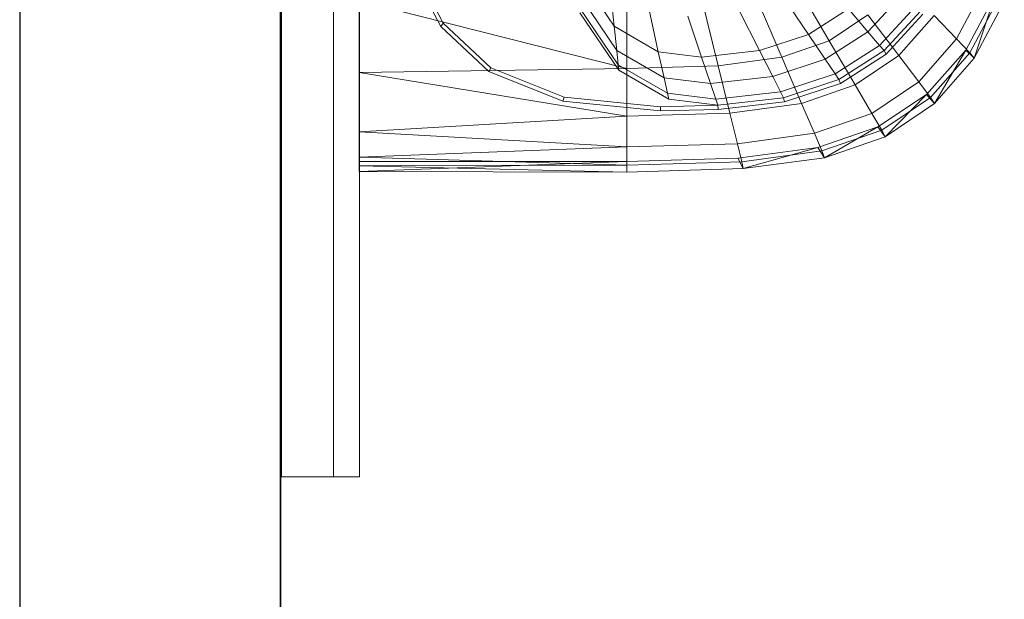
# Model space of a CAD drawing. Header units: metres. Extents: x 391.1 to 427.5, y 12.7 to 28.4.
# Tile 37 of 57: x 404.337 to 404.714, y 26.944 to 27.166. Entities that reach past the tile are written whole.
import ezdxf

# ---------------------------------------------------------------- set-up
doc = ezdxf.new("R2010")
doc.units = ezdxf.units.M
doc.layers.add('01_SUELOS', color=7, linetype='Continuous', lineweight=25, true_color=0x007f00)
for name, color, linetype, lineweight in [('02_MOBILIARIO', 7, 'Continuous', 18), ('A-DETL-____-MBND', 7, 'Continuous', 18), ('A-GENM-____-OTLN', 7, 'Continuous', 18), ('A-WALL-____-MCUT', 7, 'Continuous', 25), ('A-WALL-____-OTLN', 7, 'Continuous', 25)]:
    doc.layers.add(name, color=color, linetype=linetype, lineweight=lineweight)

# ---------------------------------------------------------------- blocks, each defined once
blk = doc.blocks.new('Family - Envans P1-154705-04_ELEC_P1')
at = {"layer": 'A-WALL-____-MCUT', "color": 253, "true_color": 0xaaaaaa}
for p, q in [((4.55879, 0.1), (0, 0.1)), ((0, 0), (4.55879, 0))]:
    blk.add_line(p, q, dxfattribs=at)
at = {"layer": 'A-WALL-____-OTLN', "color": 253, "true_color": 0xaaaaaa}
for p, q in [((4.55879, 0.1), (0, 0.1)), ((0, 0), (4.55879, 0))]:
    blk.add_line(p, q, dxfattribs=at)
at = {"layer": 'A-WALL-____-OTLN', "color": 253, "lineweight": 18, "true_color": 0xaaaaaa}
blk.add_line((0, 0), (4.55879, 0), dxfattribs=at)
blk = doc.blocks.new('Family - LONDR55-XX_ZZ-ARQ-CAA-M3D-Londres55-154745-04_ELEC_P1')
at = {"layer": '01_SUELOS', "color": 9, "true_color": 0xaad4aa}
for p, q in [((0, 2.1), (0, 0)), ((0, 0), (0, 2.1))]:
    blk.add_line(p, q, dxfattribs=at)
blk = doc.blocks.new('Family - LONDR55-XX_ZZ-ARQ-CAA-M3D-Londres55-155045-04_ELEC_P1')
at = {"layer": '01_SUELOS', "color": 9, "true_color": 0xaad4aa}
for p, q in [((6.1394, 11.05385), (6.1394, 14.95764)), ((6.1394, 14.95764), (6.1394, 11.05385))]:
    blk.add_line(p, q, dxfattribs=at)
blk = doc.blocks.new('Family - Rentamans P1-155105-04_ELEC_P1')
at = {"layer": 'A-DETL-____-MBND', "color": 253, "true_color": 0xaaaaaa}
for p, q in [((0, 0.36146), (0, 0.00406)), ((0.03228, 0.05718), (0.02062, 0.07939)), ((0.03136, 0.05592), (0.01958, 0.07835)), ((0.09788, 0.05596), (0.08473, 0.07545)), ((0.16597, 0.07496), (0.18036, 0.05043)), ((0.09638, 0.07036), (0.09788, 0.05596)), ((0.1511, 0.06981), (0.1621, 0.04411)), ((0.20839, 0.06817), (0.19518, 0.05382)), ((0.22917, 0.05111), (0.24008, 0.07174)), ((0.2327, 0.04685), (0.24405, 0.06815)), ((0.23596, 0.04368), (0.24405, 0.06815)), ((0, 0.06579), (0, 0.03818)), ((0, 0.06579), (0.10273, 0.03978)), ((0.09884, 0.04668), (0.08473, 0.0676)), ((0.10273, 0.06628), (0.10273, 0.03978)), ((0.13123, 0.06713), (0.13772, 0.04082)), ((0.16244, 0.06758), (0.17239, 0.05283)), ((0.23426, 0.04581), (0.24562, 0.06727)), ((0.23596, 0.04368), (0.24746, 0.06542)), ((0.09941, 0.0412), (0.08473, 0.06296)), ((0.09963, 0.03908), (0.08473, 0.06117)), ((0.11135, 0.0617), (0.11476, 0.0462)), ((0.14581, 0.06207), (0.15363, 0.04662)), ((0.18765, 0.06261), (0.17239, 0.05283)), ((0.18765, 0.06261), (0.19518, 0.05382)), ((0.21338, 0.06355), (0.19963, 0.04862)), ((0.2153, 0.06177), (0.20135, 0.04662)), ((0.21621, 0.06056), (0.20212, 0.04526)), ((0.03228, 0.05718), (0.03136, 0.05592)), ((0.05051, 0.04004), (0.03228, 0.05718)), ((0.12606, 0.05985), (0.13135, 0.04411)), ((0.18036, 0.05043), (0.19519, 0.0604)), ((0.20704, 0.04473), (0.19519, 0.0604)), ((0.20704, 0.04473), (0.22054, 0.06009)), ((0.22917, 0.05111), (0.22054, 0.06009)), ((0.04977, 0.03861), (0.03136, 0.05592)), ((0.11476, 0.0462), (0.09788, 0.05596)), ((0.09788, 0.05596), (0.09884, 0.04668)), ((0.19518, 0.05382), (0.17881, 0.04332)), ((0.19518, 0.05382), (0.19963, 0.04862)), ((0.17239, 0.05283), (0.15363, 0.04662)), ((0.18036, 0.05043), (0.1621, 0.04411)), ((0.17239, 0.05283), (0.17881, 0.04332)), ((0.18036, 0.05043), (0.1903, 0.03348)), ((0.21467, 0.03462), (0.22917, 0.05111)), ((0.22917, 0.05111), (0.23426, 0.04581)), ((0.11696, 0.0362), (0.09884, 0.04668)), ((0.09884, 0.04668), (0.09941, 0.0412)), ((0.13135, 0.04411), (0.11476, 0.0462)), ((0.11476, 0.0462), (0.11696, 0.0362)), ((0.15363, 0.04662), (0.13135, 0.04411)), ((0.15363, 0.04662), (0.15867, 0.03665)), ((0.19963, 0.04862), (0.1826, 0.0377)), ((0.20135, 0.04662), (0.18406, 0.03553)), ((0.19963, 0.04862), (0.20135, 0.04662)), ((0.20135, 0.04662), (0.20212, 0.04526)), ((0.21762, 0.02983), (0.2327, 0.04685)), ((0.21918, 0.02865), (0.23426, 0.04581)), ((0.22069, 0.0263), (0.2327, 0.04685)), ((0.2327, 0.04685), (0.23596, 0.04368)), ((0.23426, 0.04581), (0.23596, 0.04368)), ((0.13135, 0.04411), (0.13476, 0.03396)), ((0.1621, 0.04411), (0.13772, 0.04082)), ((0.17881, 0.04332), (0.15867, 0.03665)), ((0.1621, 0.04411), (0.16971, 0.02635)), ((0.17881, 0.04332), (0.1826, 0.0377)), ((0.20212, 0.04526), (0.18466, 0.03406)), ((0.1903, 0.03348), (0.20704, 0.04473)), ((0.20704, 0.04473), (0.21467, 0.03462)), ((0.22069, 0.0263), (0.23596, 0.04368)), ((0.10273, 0.03978), (0, 0.03818)), ((0, 0.03818), (0, 0.01543)), ((0, 0.03818), (0.10273, 0.02147)), ((0.05051, 0.04004), (0.04977, 0.03861)), ((0.07816, 0.02729), (0.04977, 0.03861)), ((0.07861, 0.02883), (0.05051, 0.04004)), ((0.11825, 0.0303), (0.09941, 0.0412)), ((0.09941, 0.0412), (0.09963, 0.03908)), ((0.11875, 0.02802), (0.09963, 0.03908)), ((0.13772, 0.04082), (0.10273, 0.03978)), ((0.10273, 0.03978), (0.10273, 0.02147)), ((0.13772, 0.04082), (0.1422, 0.02264)), ((0.13476, 0.03396), (0.11696, 0.0362)), ((0.11696, 0.0362), (0.11825, 0.0303)), ((0.15867, 0.03665), (0.13476, 0.03396)), ((0.15867, 0.03665), (0.16165, 0.03076)), ((0.1826, 0.0377), (0.16165, 0.03076)), ((0.18406, 0.03553), (0.1628, 0.0285)), ((0.18466, 0.03406), (0.16318, 0.02695)), ((0.1826, 0.0377), (0.18406, 0.03553)), ((0.18406, 0.03553), (0.18466, 0.03406)), ((0.19671, 0.02256), (0.21467, 0.03462)), ((0.21467, 0.03462), (0.21918, 0.02865)), ((0.13678, 0.02796), (0.11825, 0.0303)), ((0.11825, 0.0303), (0.11875, 0.02802)), ((0.13476, 0.03396), (0.13678, 0.02796)), ((0.16165, 0.03076), (0.13678, 0.02796)), ((0.16165, 0.03076), (0.1628, 0.0285)), ((0.16971, 0.02635), (0.1903, 0.03348)), ((0.1903, 0.03348), (0.19671, 0.02256)), ((0.07861, 0.02883), (0.07816, 0.02729)), ((0.11557, 0.02353), (0.07816, 0.02729)), ((0.11566, 0.02511), (0.07861, 0.02883)), ((0.13755, 0.02565), (0.11875, 0.02802)), ((0.13678, 0.02796), (0.13755, 0.02565)), ((0.1628, 0.0285), (0.13755, 0.02565)), ((0.16318, 0.02695), (0.13769, 0.02408)), ((0.1628, 0.0285), (0.16318, 0.02695)), ((0.19894, 0.01737), (0.21762, 0.02983)), ((0.2005, 0.0161), (0.21918, 0.02865)), ((0.20176, 0.01359), (0.21762, 0.02983)), ((0.21762, 0.02983), (0.22069, 0.0263)), ((0.21918, 0.02865), (0.22069, 0.0263)), ((0.11566, 0.02511), (0.11557, 0.02353)), ((0.13769, 0.02408), (0.11557, 0.02353)), ((0.13755, 0.02565), (0.11566, 0.02511)), ((0.13755, 0.02565), (0.13769, 0.02408)), ((0.16971, 0.02635), (0.1422, 0.02264)), ((0.16971, 0.02635), (0.17461, 0.0149)), ((0.20176, 0.01359), (0.22069, 0.0263)), ((0.10273, 0.02147), (0, 0.01543)), ((0.1422, 0.02264), (0.10273, 0.02147)), ((0.10273, 0.02147), (0.10273, 0.00966)), ((0.1422, 0.02264), (0.14508, 0.01092)), ((0.17461, 0.0149), (0.19671, 0.02256)), ((0.19671, 0.02256), (0.2005, 0.0161)), ((0, 0.01543), (0, 0.00569)), ((0, 0.01543), (0.10273, 0.00966)), ((0.17596, 0.00947), (0.19894, 0.01737)), ((0.17751, 0.00814), (0.2005, 0.0161)), ((0.17848, 0.00552), (0.19894, 0.01737)), ((0.19894, 0.01737), (0.20176, 0.01359)), ((0.2005, 0.0161), (0.20176, 0.01359)), ((0.14508, 0.01092), (0.17461, 0.0149)), ((0.17461, 0.0149), (0.17751, 0.00814)), ((0.17848, 0.00552), (0.20176, 0.01359)), ((0.10273, 0.00966), (0, 0.00569)), ((0.14508, 0.01092), (0.10273, 0.00966)), ((0.10273, 0.00966), (0.10273, 0.00269)), ((0.14508, 0.01092), (0.14679, 0.004)), ((0.14525, 0.00536), (0.17596, 0.00947)), ((0.14679, 0.004), (0.17751, 0.00814)), ((0.14736, 0.00133), (0.17596, 0.00947)), ((0.17596, 0.00947), (0.17848, 0.00552)), ((0.17751, 0.00814), (0.17848, 0.00552)), ((0, 0.00569), (0, 0.00244)), ((0, 0.00569), (0.10273, 0.00269)), ((0, 0.00406), (0.10273, 0.00411)), ((0, 0.00026), (0.10273, 0.00411)), ((0, 0.00026), (0, 0.00406)), ((0.10273, 0.0041), (0.14525, 0.00536)), ((0.10273, 0.0041), (0.10273, 0)), ((0.10273, 0.00269), (0.14679, 0.004)), ((0.14736, 0.00133), (0.14525, 0.00536)), ((0.14679, 0.004), (0.14736, 0.00133)), ((0.14736, 0.00133), (0.17848, 0.00552)), ((0.10273, 0.00269), (0, 0.00244)), ((0, 0.00244), (0, 0.00026)), ((0, 0.00244), (0.10273, 0)), ((0, 0.00026), (0.10273, 0)), ((0.10273, 0.00269), (0.10273, 0)), ((0.10273, 0), (0.14736, 0.00133))]:
    blk.add_line(p, q, dxfattribs=at)
blk = doc.blocks.new('Family - LONDR55-XX_ZZ-ARQ-CAA-M3D-Londres55-154669-04_ELEC_P1')
at = {"layer": 'A-GENM-____-OTLN', "color": 253, "true_color": 0xaaaaaa}
for p, q in [((0.6, 0.03), (0, 0.03)), ((0, 0.03), (0, 0.01)), ((0, 0.03), (0, 0.01)), ((0.6, 0.03), (0, 0.03)), ((0.6, 0.01), (0.6, 0.03)), ((0.6, 0.01), (0.6, 0.03)), ((0, 0.01), (0.6, 0.01)), ((0, 0.01), (0.6, 0.01)), ((0.6, 0.01), (0, 0.01)), ((0, 0.01), (0, 0)), ((0, 0), (0, 0.01)), ((0, 0.01), (0.6, 0.01)), ((0.6, 0), (0.6, 0.01)), ((0.6, 0.01), (0.6, 0)), ((0, 0), (0.6, 0)), ((0.6, 0), (0, 0))]:
    blk.add_line(p, q, dxfattribs=at)
blk = doc.blocks.new('Family - Mirall P1-155249-04_ELEC_P1')
blk.add_blockref('Family - LONDR55-XX_ZZ-ARQ-CAA-M3D-Londres55-154669-04_ELEC_P1', (0, 0))
blk = doc.blocks.new('LONDR55-XX_ZZ-ARQ-CAA-M3D-Londres55_ifc-1-04_ELEC_P1')
at = {"layer": '01_SUELOS', "color": 253, "lineweight": 18, "true_color": 0xaaaaaa}
for name, p in [('Family - LONDR55-XX_ZZ-ARQ-CAA-M3D-Londres55-155045-04_ELEC_P1', (398.29721, 13.12061)), ('Family - LONDR55-XX_ZZ-ARQ-CAA-M3D-Londres55-154745-04_ELEC_P1', (404.43662, 25.92946))]:
    blk.add_blockref(name, p, dxfattribs=at)
at = {"layer": '02_MOBILIARIO', "color": 253, "lineweight": 18, "true_color": 0xaaaaaa}
blk.add_blockref('Family - Rentamans P1-155105-04_ELEC_P1', (404.46677, 27.10751), dxfattribs=at)
at = {"layer": 'A-GENM-____-OTLN', "color": 253, "lineweight": 18, "true_color": 0xaaaaaa, "rotation": 90}
blk.add_blockref('Family - Mirall P1-155249-04_ELEC_P1', (404.46698, 26.99052), dxfattribs=at)
at = {"layer": 'A-WALL-____-OTLN', "color": 253, "lineweight": 18, "true_color": 0xaaaaaa, "rotation": 90}
blk.add_blockref('Family - Envans P1-154705-04_ELEC_P1', (404.43662, 23.51946), dxfattribs=at)

msp = doc.modelspace()

# ---------------------------------------------------------------- block references
at = {"lineweight": 5}
msp.add_blockref('LONDR55-XX_ZZ-ARQ-CAA-M3D-Londres55_ifc-1-04_ELEC_P1', (0, 0), dxfattribs=at)

doc.saveas('drawing.dxf')
